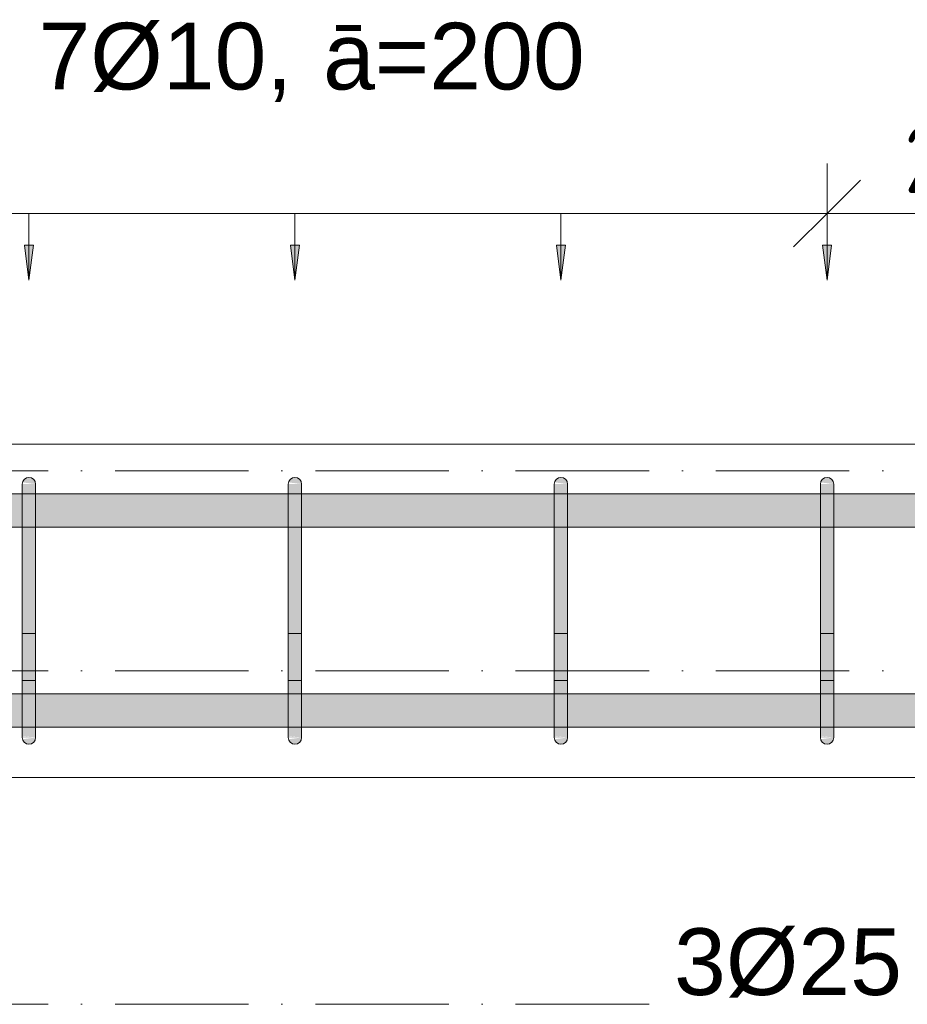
# Model space of a CAD drawing. Header units: millimetres. Extents: x -25607 to 9385, y 1894 to 10168.
# Tile 160 of 181: x 5973 to 6638, y 5600 to 6338. Entities that reach past the tile are written whole.
import ezdxf

# ---------------------------------------------------------------- set-up
doc = ezdxf.new("R2010")
doc.units = ezdxf.units.MM
doc.linetypes.add('Čerchovaná', pattern=[150, 100, -25, 0, -25])
for name, color, linetype, lineweight in [('A-ANNO-DIMS', 211, 'Continuous', 5), ('A-ANNO-DIMS-25', 211, 'Continuous', 5), ('A-FLOR-LEVL', 51, 'Continuous', 5), ('S-BEAM', 12, 'Continuous', 9), ('S-RBAR', 171, 'Continuous', 5), ('S-RBAR-IDEN', 171, 'Continuous', 5)]:
    doc.layers.add(name, color=color, linetype=linetype, lineweight=lineweight)
doc.styles.add('Arial', font='arial.ttf', dxfattribs={"height": 50})
doc.styles.add('Arial_1', font='arial.ttf', dxfattribs={"height": 62.5})
doc.styles.add('ISOCPEUR_2', font='isocpeur.ttf', dxfattribs={"width": 0.8, "height": 50})
doc.dimstyles.new('Vnitřní', dxfattribs={"dimscale": 304.8, "dimtxt": 49.799059, "dimasz": 0.164042, "dimexe": 0.123031, "dimexo": 0.0625, "dimgap": 0, "dimtad": 1, "dimdec": 0, "dimzin": 0, "dimdsep": 46, "dimtxsty": 'ISOCPEUR_2', "dimblk1": 'OBLIQUE', "dimblk2": 'OBLIQUE', "dimsah": 1, "dimcen": 0.09, "dimdle": 0.123031, "dimazin": 0, "dimtfac": 1, "dimtdec": 4, "dimtix": 1, "dimtmove": 0, "dimatfit": 3, "dimfxl": 0.123031, "dimfxlon": 1, "dimtvp": 1, "dimtolj": 1, "dimtzin": 0, "dimarcsym": 2})
doc.dimstyles.new('Výztuž_kusy__řezy__3', dxfattribs={"dimscale": 304.8, "dimtxt": 0.18, "dimasz": 0, "dimexe": 0, "dimexo": 0.0625, "dimgap": 0.082021, "dimtad": 1, "dimdec": 0, "dimzin": 0, "dimdsep": 46, "dimtxsty": 'Arial_1', "dimblk1": 'NONE', "dimblk2": 'NONE', "dimsah": 1, "dimcen": 0.09, "dimazin": 0, "dimtfac": 1, "dimtdec": 4, "dimtix": 1, "dimtmove": 0, "dimatfit": 3, "dimfxl": 0.164042, "dimfxlon": 1, "dimtvp": 1, "dimtfill": 1, "dimtolj": 1, "dimtzin": 0, "dimarcsym": 2})

# ---------------------------------------------------------------- blocks, each defined once
blk = doc.blocks.new('DIMBLOCK524-V5')
at = {"layer": 'A-ANNO-DIMS-25'}
for points in [[(5780.06, 6142.89), (5783.52, 6169.18), (5776.6, 6169.18)], [(5979.44, 6142.89), (5982.9, 6169.18), (5975.98, 6169.18)]]:
    blk.add_hatch(color=256, dxfattribs=at).paths.add_polyline_path(points)
for p, q in [((5780.06, 6192.89), (5979.44, 6192.89)), ((5780.06, 6192.89), (5780.06, 6192.89)), ((5780.06, 6192.89), (5780.06, 6142.89)), ((5979.44, 6192.89), (5979.44, 6192.89)), ((5979.44, 6192.89), (5979.44, 6142.89)), ((5783.52, 6169.18), (5776.6, 6169.18)), ((5776.6, 6169.18), (5780.06, 6142.89)), ((5780.06, 6142.89), (5783.52, 6169.18)), ((5982.9, 6169.18), (5975.98, 6169.18)), ((5975.98, 6169.18), (5979.44, 6142.89)), ((5979.44, 6142.89), (5982.9, 6169.18))]:
    blk.add_line(p, q, dxfattribs=at)
blk = doc.blocks.new('_None')
blk = doc.blocks.new('DIMBLOCK525-V5')
at = {"layer": 'A-ANNO-DIMS-25'}
for points in [[(5979.44, 6142.89), (5982.9, 6169.18), (5975.98, 6169.18)], [(6178.82, 6142.89), (6182.28, 6169.18), (6175.36, 6169.18)]]:
    blk.add_hatch(color=256, dxfattribs=at).paths.add_polyline_path(points)
for p, q in [((5979.44, 6192.89), (6178.82, 6192.89)), ((5979.44, 6192.89), (5979.44, 6192.89)), ((5979.44, 6192.89), (5979.44, 6142.89)), ((6178.82, 6192.89), (6178.82, 6192.89)), ((6178.82, 6192.89), (6178.82, 6142.89)), ((5982.9, 6169.18), (5975.98, 6169.18)), ((5975.98, 6169.18), (5979.44, 6142.89)), ((5979.44, 6142.89), (5982.9, 6169.18)), ((6182.28, 6169.18), (6175.36, 6169.18)), ((6175.36, 6169.18), (6178.82, 6142.89)), ((6178.82, 6142.89), (6182.28, 6169.18))]:
    blk.add_line(p, q, dxfattribs=at)
blk = doc.blocks.new('DIMBLOCK526-V5')
at = {"layer": 'A-ANNO-DIMS-25'}
for points in [[(6178.82, 6142.89), (6182.28, 6169.18), (6175.36, 6169.18)], [(6378.2, 6142.89), (6381.66, 6169.18), (6374.74, 6169.18)]]:
    blk.add_hatch(color=256, dxfattribs=at).paths.add_polyline_path(points)
for p, q in [((6178.82, 6192.89), (6378.2, 6192.89)), ((6178.82, 6192.89), (6178.82, 6192.89)), ((6178.82, 6192.89), (6178.82, 6142.89)), ((6378.2, 6192.89), (6378.2, 6192.89)), ((6378.2, 6192.89), (6378.2, 6142.89)), ((6182.28, 6169.18), (6175.36, 6169.18)), ((6175.36, 6169.18), (6178.82, 6142.89)), ((6178.82, 6142.89), (6182.28, 6169.18)), ((6381.66, 6169.18), (6374.74, 6169.18)), ((6374.74, 6169.18), (6378.2, 6142.89)), ((6378.2, 6142.89), (6381.66, 6169.18))]:
    blk.add_line(p, q, dxfattribs=at)
blk = doc.blocks.new('DIMBLOCK527-V5')
at = {"layer": 'A-ANNO-DIMS-25'}
for points in [[(6378.2, 6142.89), (6381.66, 6169.18), (6374.74, 6169.18)], [(6577.58, 6142.89), (6581.04, 6169.18), (6574.12, 6169.18)]]:
    blk.add_hatch(color=256, dxfattribs=at).paths.add_polyline_path(points)
for p, q in [((6378.2, 6192.89), (6577.58, 6192.89)), ((6378.2, 6192.89), (6378.2, 6192.89)), ((6378.2, 6192.89), (6378.2, 6142.89)), ((6577.58, 6192.89), (6577.58, 6192.89)), ((6577.58, 6192.89), (6577.58, 6142.89)), ((6381.66, 6169.18), (6374.74, 6169.18)), ((6374.74, 6169.18), (6378.2, 6142.89)), ((6378.2, 6142.89), (6381.66, 6169.18)), ((6581.04, 6169.18), (6574.12, 6169.18)), ((6574.12, 6169.18), (6577.58, 6142.89)), ((6577.58, 6142.89), (6581.04, 6169.18))]:
    blk.add_line(p, q, dxfattribs=at)
blk = doc.blocks.new('DIMBLOCK528-V5')
at = {"layer": 'A-ANNO-DIMS-25'}
for points in [[(5381.3, 6142.89), (5384.76, 6169.18), (5377.84, 6169.18)], [(5580.68, 6142.89), (5584.14, 6169.18), (5577.22, 6169.18)], [(5780.06, 6142.89), (5783.52, 6169.18), (5776.6, 6169.18)], [(5979.44, 6142.89), (5982.9, 6169.18), (5975.98, 6169.18)], [(6178.82, 6142.89), (6182.28, 6169.18), (6175.36, 6169.18)], [(6378.2, 6142.89), (6381.66, 6169.18), (6374.74, 6169.18)], [(6577.58, 6142.89), (6581.04, 6169.18), (6574.12, 6169.18)]]:
    blk.add_hatch(color=256, dxfattribs=at).paths.add_polyline_path(points)
for p, q in [((5381.3, 6192.89), (6577.58, 6192.89)), ((5381.3, 6192.89), (5580.68, 6192.89)), ((5381.3, 6192.89), (5381.3, 6192.89)), ((5381.3, 6192.89), (5381.3, 6142.89)), ((5580.68, 6192.89), (5780.06, 6192.89)), ((5580.68, 6192.89), (5580.68, 6192.89)), ((5580.68, 6192.89), (5580.68, 6142.89)), ((5780.06, 6192.89), (5979.44, 6192.89)), ((5780.06, 6192.89), (5780.06, 6192.89)), ((5780.06, 6192.89), (5780.06, 6142.89)), ((5979.44, 6192.89), (6178.82, 6192.89)), ((5979.44, 6192.89), (5979.44, 6192.89)), ((5979.44, 6192.89), (5979.44, 6142.89)), ((6178.82, 6192.89), (6378.2, 6192.89)), ((6178.82, 6192.89), (6178.82, 6192.89)), ((6178.82, 6192.89), (6178.82, 6142.89)), ((6378.2, 6192.89), (6577.58, 6192.89)), ((6378.2, 6192.89), (6378.2, 6192.89)), ((6378.2, 6192.89), (6378.2, 6142.89)), ((6577.58, 6192.89), (6577.58, 6192.89)), ((6577.58, 6192.89), (6577.58, 6142.89)), ((5384.76, 6169.18), (5377.84, 6169.18)), ((5377.84, 6169.18), (5381.3, 6142.89)), ((5381.3, 6142.89), (5384.76, 6169.18)), ((5584.14, 6169.18), (5577.22, 6169.18)), ((5577.22, 6169.18), (5580.68, 6142.89)), ((5580.68, 6142.89), (5584.14, 6169.18)), ((5783.52, 6169.18), (5776.6, 6169.18)), ((5776.6, 6169.18), (5780.06, 6142.89)), ((5780.06, 6142.89), (5783.52, 6169.18)), ((5982.9, 6169.18), (5975.98, 6169.18)), ((5975.98, 6169.18), (5979.44, 6142.89)), ((5979.44, 6142.89), (5982.9, 6169.18)), ((6182.28, 6169.18), (6175.36, 6169.18)), ((6175.36, 6169.18), (6178.82, 6142.89)), ((6178.82, 6142.89), (6182.28, 6169.18)), ((6381.66, 6169.18), (6374.74, 6169.18)), ((6374.74, 6169.18), (6378.2, 6142.89)), ((6378.2, 6142.89), (6381.66, 6169.18)), ((6581.04, 6169.18), (6574.12, 6169.18)), ((6574.12, 6169.18), (6577.58, 6142.89)), ((6577.58, 6142.89), (6581.04, 6169.18))]:
    blk.add_line(p, q, dxfattribs=at)
blk = doc.blocks.new('DIMBLOCK701-V5')
at = {"layer": 'A-ANNO-DIMS-25'}
for p, q in [((6577.58, 6192.89), (6577.58, 6230.39)), ((6777.58, 6192.89), (6777.58, 6230.39)), ((6577.58, 6192.89), (6602.58, 6217.89)), ((6777.58, 6192.89), (6802.58, 6217.89)), ((6540.08, 6192.89), (6815.08, 6192.89)), ((6577.58, 6192.89), (6552.58, 6167.89)), ((6577.58, 6192.89), (6577.58, 6155.39)), ((6777.58, 6192.89), (6752.58, 6167.89)), ((6777.58, 6192.89), (6777.58, 6155.39))]:
    blk.add_line(p, q, dxfattribs=at)
at = {"layer": 'A-ANNO-DIMS-25', "color": 0, "insert": (6635.92, 6258.22), "char_height": 50, "width": 99.9812, "attachment_point": 1, "line_spacing_factor": 1.149209, "style": 'ISOCPEUR_2'}
blk.add_mtext('200', dxfattribs=at)
blk = doc.blocks.new('_Oblique')
at = {"color": 0, "linetype": 'ByBlock', "lineweight": -2}
blk.add_line((-0.5, -0.5), (0.5, 0.5), dxfattribs=at)

msp = doc.modelspace()

# ---------------------------------------------------------------- hatches: boundary and pattern name
at = {"layer": 'S-RBAR'}
for points in [[(5984.44, 5990), (5984.27, 5991.29), (5983.77, 5992.5), (5982.09, 5994.22), (5981.94, 5994.33), (5980.74, 5994.83), (5979.44, 5995), (5978.15, 5994.83), (5976.94, 5994.33), (5975.91, 5993.54), (5975.11, 5992.5), (5974.61, 5991.29), (5984.27, 5990.02)], [(6183.82, 5990), (6183.65, 5991.29), (6183.15, 5992.5), (6182.36, 5993.54), (6181.32, 5994.33), (6180.12, 5994.83), (6178.82, 5995), (6177.53, 5994.83), (6176.32, 5994.33), (6175.29, 5993.54), (6174.49, 5992.5), (6173.99, 5991.29), (6183.65, 5990.02)], [(6383.2, 5990), (6383.03, 5991.29), (6382.53, 5992.5), (6381.74, 5993.54), (6380.7, 5994.33), (6379.5, 5994.83), (6378.2, 5995), (6376.91, 5994.83), (6375.7, 5994.33), (6374.67, 5993.54), (6373.87, 5992.5), (6373.37, 5991.29), (6383.03, 5990.02)], [(6582.58, 5990), (6582.41, 5991.29), (6581.91, 5992.5), (6581.12, 5993.54), (6580.08, 5994.33), (6578.88, 5994.83), (6577.58, 5995), (6576.29, 5994.83), (6575.08, 5994.33), (6574.05, 5993.54), (6573.25, 5992.5), (6572.75, 5991.29), (6582.41, 5990.02)], [(5984.44, 5965), (5984.44, 5990), (5974.44, 5990), (5974.44, 5965), (5982.09, 5965)], [(6173.82, 5965), (6183.82, 5965), (6183.82, 5990), (6173.82, 5990), (6173.82, 5969.55)], [(6373.2, 5965), (6383.2, 5965), (6383.2, 5990), (6373.2, 5990), (6373.2, 5969.55)], [(6572.58, 5965), (6582.58, 5965), (6582.58, 5990), (6572.58, 5990), (6572.58, 5969.55)], [(5984.44, 5825), (5984.44, 5965), (5974.44, 5965), (5974.44, 5825), (5982.09, 5825)], [(6183.82, 5825), (6183.82, 5965), (6173.82, 5965), (6173.82, 5825)], [(6383.2, 5825), (6383.2, 5965), (6373.2, 5965), (6373.2, 5825)], [(6582.58, 5825), (6582.58, 5965), (6572.58, 5965), (6572.58, 5825)], [(5979.44, 5795), (5980.74, 5795.17), (5982.09, 5795.78), (5982.98, 5796.46), (5983.77, 5797.5), (5984.27, 5798.71), (5984.27, 5799.98), (5974.61, 5798.71), (5975.11, 5797.5), (5975.91, 5796.46), (5976.94, 5795.67), (5978.15, 5795.17)], [(6178.82, 5795), (6180.12, 5795.17), (6181.32, 5795.67), (6182.36, 5796.46), (6183.15, 5797.5), (6183.65, 5798.71), (6183.65, 5799.98), (6173.99, 5798.71), (6174.49, 5797.5), (6175.29, 5796.46), (6176.32, 5795.67), (6177.53, 5795.17)], [(6378.2, 5795), (6379.5, 5795.17), (6380.7, 5795.67), (6381.74, 5796.46), (6382.53, 5797.5), (6383.03, 5798.71), (6383.03, 5799.98), (6373.37, 5798.71), (6373.87, 5797.5), (6374.67, 5796.46), (6375.7, 5795.67), (6377.19, 5795.13)], [(6577.58, 5795), (6578.88, 5795.17), (6580.08, 5795.67), (6581.12, 5796.46), (6581.91, 5797.5), (6582.41, 5798.71), (6582.41, 5799.98), (6572.75, 5798.71), (6573.25, 5797.5), (6574.05, 5796.46), (6575.08, 5795.67), (6576.29, 5795.17)]]:
    msp.add_hatch(color=256, dxfattribs=at).paths.add_polyline_path(points)
h = msp.add_hatch(color=256, dxfattribs=at)
h.paths.add_polyline_path([(4034.44, 5957.8), (4044.49, 5957.8), (4044.49, 5982.8), (4034.44, 5982.8), (4034.44, 5971)])
h.paths.add_polyline_path([(5630.88, 5957.8), (5775.06, 5957.8), (5775.06, 5982.8), (5585.68, 5982.8), (5585.68, 5957.8)])
h.paths.add_polyline_path([(7121.04, 5957.8), (7195.66, 5957.8), (7195.66, 5982.8), (7121.04, 5982.8), (7121.04, 5965)])
h.paths.add_polyline_path([(5785.06, 5957.8), (5974.44, 5957.8), (5974.44, 5982.8), (5785.06, 5982.8), (5785.06, 5965)])
h.paths.add_polyline_path([(7036.43, 5957.8), (7111.04, 5957.8), (7111.04, 5982.8), (7036.43, 5982.8), (7036.43, 5965)])
h.paths.add_polyline_path([(8024.38, 5957.8), (8024.38, 5982.8), (8014.39, 5982.8), (8014.39, 5957.8)])
h.paths.add_polyline_path([(7996.39, 5957.8), (7996.39, 5982.8), (7652.49, 5982.8), (7652.49, 5957.8), (7913.7, 5957.8)])
h.paths.add_polyline_path([(7205.66, 5957.8), (7280.27, 5957.8), (7280.27, 5982.8), (7205.66, 5982.8), (7205.66, 5965)])
h.paths.add_polyline_path([(4120.41, 5957.8), (4158.32, 5957.8), (4158.32, 5982.8), (4120.41, 5982.8), (4120.41, 5965)])
h.paths.add_polyline_path([(5575.68, 5957.8), (5575.68, 5982.8), (5386.3, 5982.8), (5386.3, 5957.8), (5455.28, 5957.8)])
h.paths.add_polyline_path([(4740.74, 5957.8), (4819.86, 5957.8), (4819.86, 5982.8), (4740.74, 5982.8), (4740.74, 5965)])
h.paths.add_polyline_path([(4082.49, 5957.8), (4110.41, 5957.8), (4110.41, 5982.8), (4082.49, 5982.8), (4082.49, 5965)])
h.paths.add_polyline_path([(4651.63, 5957.8), (4730.74, 5957.8), (4730.74, 5982.8), (4651.63, 5982.8), (4651.63, 5965)])
h.paths.add_polyline_path([(4577.28, 5957.8), (4641.63, 5957.8), (4641.63, 5982.8), (4551.63, 5982.8), (4551.63, 5957.8)])
h.paths.add_polyline_path([(4216.23, 5957.8), (4254.15, 5957.8), (4254.15, 5982.8), (4216.23, 5982.8), (4216.23, 5965)])
h.paths.add_polyline_path([(4918.97, 5957.8), (4998.08, 5957.8), (4998.08, 5982.8), (4918.97, 5982.8), (4918.97, 5965)])
h.paths.add_polyline_path([(7634.49, 5957.8), (7634.49, 5982.8), (7589.29, 5982.8), (7589.29, 5957.8), (7606.4, 5957.8)])
h.paths.add_polyline_path([(4445.8, 5957.8), (4445.57, 5982.8), (4407.89, 5982.8), (4407.89, 5957.8)])
h.paths.add_polyline_path([(7579.29, 5957.8), (7579.29, 5982.8), (7544.18, 5982.8), (7544.18, 5957.8), (7562.5, 5957.8)])
h.paths.add_polyline_path([(5376.3, 5957.8), (5376.3, 5982.8), (5186.3, 5982.8), (5186.3, 5957.8), (5279.68, 5957.8)])
h.paths.add_polyline_path([(6941.81, 5957.8), (6941.81, 5982.8), (6867.2, 5982.8), (6867.2, 5957.8)])
h.paths.add_polyline_path([(4168.32, 5957.8), (4206.23, 5957.8), (4206.23, 5982.8), (4168.32, 5982.8), (4168.32, 5965)])
h.paths.add_polyline_path([(5984.44, 5957.8), (6173.82, 5957.8), (6173.82, 5982.8), (5984.44, 5982.8), (5984.44, 5965)])
h.paths.add_polyline_path([(4493.72, 5957.8), (4493.72, 5982.8), (4455.8, 5982.8), (4455.8, 5957.8)])
h.paths.add_polyline_path([(7026.43, 5957.8), (7026.43, 5982.8), (6951.81, 5982.8), (6951.81, 5957.8)])
h.paths.add_polyline_path([(6183.82, 5957.8), (6373.2, 5957.8), (6373.2, 5982.8), (6183.82, 5982.8), (6183.82, 5965)])
h.paths.add_polyline_path([(7363.75, 5957.8), (7398.86, 5957.8), (7398.86, 5982.8), (7363.75, 5982.8), (7363.75, 5965)])
h.paths.add_polyline_path([(7290.27, 5957.8), (7353.75, 5957.8), (7353.75, 5982.8), (7290.27, 5982.8), (7290.27, 5965)])
h.paths.add_polyline_path([(5176.3, 5957.8), (5176.3, 5982.8), (5097.19, 5982.8), (5097.19, 5957.8), (5104.08, 5957.8)])
h.paths.add_polyline_path([(6383.2, 5957.8), (6572.58, 5957.8), (6572.58, 5982.8), (6383.2, 5982.8), (6383.2, 5965)])
h.paths.add_polyline_path([(4264.15, 5957.8), (4286.39, 5957.8), (4286.39, 5982.8), (4264.15, 5982.8), (4264.15, 5965)])
h.paths.add_polyline_path([(4829.86, 5957.8), (4908.97, 5957.8), (4908.97, 5982.8), (4829.86, 5982.8), (4829.86, 5965)])
h.paths.add_polyline_path([(4541.63, 5957.8), (4541.63, 5982.8), (4503.72, 5982.8), (4503.72, 5957.8)])
h.paths.add_polyline_path([(4324.39, 5957.8), (4349.98, 5957.8), (4349.98, 5982.8), (4324.39, 5982.8), (4324.39, 5965)])
h.paths.add_polyline_path([(6582.58, 5957.8), (6772.58, 5957.8), (6772.29, 5982.8), (6582.58, 5982.8), (6582.58, 5965)])
h.paths.add_polyline_path([(4359.98, 5957.8), (4397.89, 5957.8), (4397.89, 5982.8), (4359.98, 5982.8), (4359.98, 5965)])
h.paths.add_polyline_path([(7443.97, 5957.8), (7443.97, 5982.8), (7408.86, 5982.8), (7408.86, 5957.8)])
h.paths.add_polyline_path([(6857.2, 5957.8), (6857.2, 5982.8), (6782.58, 5982.8), (6782.58, 5957.8)])
h.paths.add_polyline_path([(7489.07, 5957.8), (7489.07, 5982.8), (7453.97, 5982.8), (7453.97, 5957.8)])
h.paths.add_polyline_path([(5008.08, 5957.8), (5087.19, 5957.8), (5087.19, 5982.8), (5008.08, 5982.8), (5008.08, 5965)])
h.paths.add_polyline_path([(7499.07, 5957.8), (7534.18, 5957.8), (7534.18, 5982.8), (7499.07, 5982.8), (7499.07, 5965)])
h = msp.add_hatch(color=256, dxfattribs=at)
h.paths.add_polyline_path([(4312.06, 5807.8), (4316.94, 5807.8), (4316.94, 5832.8), (4312.06, 5832.8), (4312.06, 5807.92)])
h.paths.add_polyline_path([(4235, 5807.8), (4254.15, 5807.92), (4254.15, 5832.8), (4235, 5832.8), (4235, 5807.92)])
h.paths.add_polyline_path([(7996.39, 5807.8), (7996.39, 5832.8), (7652.49, 5832.8), (7652.49, 5807.8), (7913.7, 5807.8)])
h.paths.add_polyline_path([(4740.74, 5807.8), (4819.86, 5807.92), (4819.86, 5832.8), (4740.74, 5832.8), (4740.74, 5807.92)])
h.paths.add_polyline_path([(1019.44, 5807.8), (1209.04, 5807.8), (1209.04, 5832.8), (1019.44, 5832.8), (1019.44, 5815)])
h.paths.add_polyline_path([(8024.44, 5807.8), (8024.44, 5832.8), (8014.39, 5832.8), (8014.39, 5807.8)])
h.paths.add_polyline_path([(4665.08, 5807.8), (4730.74, 5807.92), (4730.74, 5832.8), (4651.63, 5832.8), (4651.63, 5807.8)])
h.paths.add_polyline_path([(7579.29, 5807.8), (7579.29, 5832.8), (7544.18, 5832.8), (7544.18, 5807.8), (7562.5, 5807.8)])
h.paths.add_polyline_path([(4087.1, 5807.8), (4087.1, 5832.8), (4082.49, 5832.8), (4082.49, 5807.8)])
h.paths.add_polyline_path([(4829.86, 5807.8), (4908.97, 5807.92), (4908.97, 5832.8), (4829.86, 5832.8), (4829.86, 5807.92)])
h.paths.add_polyline_path([(4041.14, 5807.8), (4041.14, 5832.8), (4005.17, 5832.8), (4005.17, 5807.8), (4006.57, 5807.8)])
h.paths.add_polyline_path([(4280.97, 5807.8), (4286.39, 5807.8), (4286.39, 5832.8), (4280.97, 5832.8), (4280.97, 5815)])
h.paths.add_polyline_path([(1219.04, 5807.8), (1408.65, 5807.8), (1408.65, 5832.8), (1219.04, 5832.8), (1219.04, 5815)])
h.paths.add_polyline_path([(4641.63, 5807.8), (4641.63, 5832.8), (4551.63, 5832.8), (4551.63, 5807.8), (4577.28, 5807.8)])
h.paths.add_polyline_path([(7634.49, 5807.8), (7634.49, 5832.8), (7589.29, 5832.8), (7589.29, 5807.8)])
h.paths.add_polyline_path([(4918.97, 5807.8), (4998.08, 5807.92), (4998.08, 5832.8), (4918.97, 5832.8), (4918.97, 5807.92)])
h.paths.add_polyline_path([(3995.17, 5807.8), (3995.17, 5832.8), (3959.2, 5832.8), (3959.2, 5807.8), (3962.67, 5807.8)])
h.paths.add_polyline_path([(5008.08, 5807.8), (5087.19, 5807.92), (5087.19, 5832.8), (5008.08, 5832.8), (5008.08, 5807.92)])
h.paths.add_polyline_path([(3949.2, 5807.8), (3949.2, 5832.8), (3913.24, 5832.8), (3913.24, 5807.8), (3918.77, 5807.8)])
h.paths.add_polyline_path([(4269.97, 5807.8), (4270.97, 5807.8), (4270.97, 5832.8), (4264.15, 5832.8), (4264.15, 5807.8)])
h.paths.add_polyline_path([(4225, 5807.8), (4225, 5832.8), (4216.23, 5832.8), (4216.23, 5807.8)])
h.paths.add_polyline_path([(7534.18, 5807.8), (7534.18, 5832.8), (7499.07, 5832.8), (7499.07, 5807.8), (7518.6, 5807.8)])
h.paths.add_polyline_path([(5097.19, 5807.8), (5176.3, 5807.92), (5176.3, 5832.8), (5097.19, 5832.8), (5097.19, 5807.92)])
h.paths.add_polyline_path([(3903.24, 5807.8), (3903.24, 5832.8), (3867.27, 5832.8), (3867.27, 5807.8), (3874.87, 5807.8)])
h.paths.add_polyline_path([(4179.04, 5807.8), (4179.04, 5832.8), (4168.32, 5832.8), (4168.32, 5807.8)])
h.paths.add_polyline_path([(4541.63, 5807.8), (4541.63, 5832.8), (4503.72, 5832.8), (4503.72, 5807.8), (4533.37, 5807.8)])
h.paths.add_polyline_path([(5186.3, 5807.8), (5376.3, 5807.92), (5376.3, 5832.8), (5186.3, 5832.8), (5186.3, 5807.92)])
h.paths.add_polyline_path([(3857.27, 5807.8), (3857.27, 5832.8), (3821.3, 5832.8), (3821.3, 5807.8), (3830.97, 5807.8)])
h.paths.add_polyline_path([(4143.07, 5807.8), (4158.32, 5807.92), (4158.32, 5832.8), (4143.07, 5832.8), (4143.07, 5807.92)])
h.paths.add_polyline_path([(1418.65, 5807.8), (1608.25, 5807.8), (1608.25, 5832.8), (1418.65, 5832.8), (1418.65, 5815)])
h.paths.add_polyline_path([(7489.07, 5807.8), (7489.07, 5832.8), (7453.97, 5832.8), (7453.97, 5807.8), (7474.7, 5807.8)])
h.paths.add_polyline_path([(4051.14, 5807.8), (4062.49, 5807.92), (4062.49, 5832.8), (4051.14, 5832.8), (4051.14, 5807.92)])
h.paths.add_polyline_path([(5386.3, 5807.8), (5575.68, 5807.92), (5575.68, 5832.8), (5386.3, 5832.8), (5386.3, 5807.92)])
h.paths.add_polyline_path([(3811.3, 5807.8), (3811.3, 5832.8), (3721.3, 5832.8), (3721.3, 5807.8), (3787.07, 5807.8)])
h.paths.add_polyline_path([(1618.25, 5807.8), (1807.85, 5807.8), (1807.85, 5832.8), (1618.25, 5832.8), (1618.25, 5815)])
h.paths.add_polyline_path([(5585.68, 5807.8), (5775.06, 5807.92), (5775.06, 5832.8), (5585.68, 5832.8), (5585.68, 5807.92)])
h.paths.add_polyline_path([(3711.3, 5807.8), (3711.3, 5832.8), (3622.79, 5832.8), (3622.79, 5807.8), (3699.27, 5807.8)])
h.paths.add_polyline_path([(7443.97, 5807.8), (7443.97, 5832.8), (7408.86, 5832.8), (7408.86, 5807.8), (7430.8, 5807.8)])
h.paths.add_polyline_path([(3612.79, 5807.8), (3612.79, 5832.8), (3524.27, 5832.8), (3524.27, 5807.8), (3611.47, 5807.8)])
h.paths.add_polyline_path([(4493.72, 5807.8), (4493.72, 5832.8), (4455.8, 5832.8), (4455.8, 5807.8), (4489.47, 5807.8)])
h.paths.add_polyline_path([(5785.06, 5807.8), (5974.44, 5807.92), (5974.44, 5832.8), (5785.06, 5832.8), (5785.06, 5807.92)])
h.paths.add_polyline_path([(1817.85, 5807.8), (2007.45, 5807.8), (2007.45, 5832.8), (1817.85, 5832.8), (1817.85, 5815)])
h.paths.add_polyline_path([(3514.27, 5807.8), (3514.27, 5832.8), (3425.75, 5832.8), (3425.75, 5807.8), (3479.77, 5807.8)])
h.paths.add_polyline_path([(3415.75, 5807.8), (3415.75, 5832.8), (3327.23, 5832.8), (3327.23, 5807.8), (3391.96, 5807.8)])
h.paths.add_polyline_path([(7398.86, 5807.8), (7398.86, 5832.8), (7363.75, 5832.8), (7363.75, 5807.8), (7386.9, 5807.8)])
h.paths.add_polyline_path([(5984.44, 5807.8), (6173.82, 5807.92), (6173.82, 5832.8), (5984.44, 5832.8), (5984.44, 5807.92)])
h.paths.add_polyline_path([(6183.82, 5807.8), (6373.2, 5807.92), (6373.2, 5832.8), (6183.82, 5832.8), (6183.82, 5807.92)])
h.paths.add_polyline_path([(3317.23, 5807.8), (3317.23, 5832.8), (3228.71, 5832.8), (3228.71, 5807.8), (3304.16, 5807.8)])
h.paths.add_polyline_path([(3218.71, 5807.8), (3218.71, 5832.8), (3130.2, 5832.8), (3130.2, 5807.8), (3172.46, 5807.8)])
h.paths.add_polyline_path([(6383.2, 5807.8), (6572.58, 5807.92), (6572.58, 5832.8), (6383.2, 5832.8), (6383.2, 5807.92)])
h.paths.add_polyline_path([(2017.45, 5807.8), (2207.05, 5807.8), (2207.05, 5832.8), (2017.45, 5832.8), (2017.45, 5815)])
h.paths.add_polyline_path([(4445.8, 5807.8), (4445.57, 5832.8), (4407.89, 5832.8), (4407.89, 5807.8), (4445.57, 5807.8)])
h.paths.add_polyline_path([(7353.75, 5807.8), (7353.75, 5832.8), (7290.27, 5832.8), (7290.27, 5807.8), (7299.1, 5807.8)])
h.paths.add_polyline_path([(3120.2, 5807.8), (3120.2, 5832.8), (3031.68, 5832.8), (3031.68, 5807.8), (3084.66, 5807.8)])
h.paths.add_polyline_path([(6582.58, 5807.8), (6772.58, 5807.92), (6772.29, 5832.8), (6582.58, 5832.8), (6582.58, 5807.92)])
h.paths.add_polyline_path([(3021.68, 5807.8), (3021.68, 5832.8), (2933.16, 5832.8), (2933.16, 5807.8), (2996.86, 5807.8)])
h.paths.add_polyline_path([(4326.94, 5807.8), (4349.98, 5807.92), (4349.98, 5832.8), (4326.94, 5832.8), (4326.94, 5807.92)])
h.paths.add_polyline_path([(2923.16, 5807.8), (2923.16, 5832.8), (2834.64, 5832.8), (2834.64, 5807.8), (2909.06, 5807.8)])
h.paths.add_polyline_path([(2217.05, 5807.8), (2332.05, 5807.8), (2332.05, 5832.8), (2217.05, 5832.8), (2217.05, 5815)])
h.paths.add_polyline_path([(4120.41, 5807.8), (4133.07, 5807.92), (4133.07, 5832.8), (4120.41, 5832.8), (4120.41, 5807.92)])
h.paths.add_polyline_path([(7280.27, 5807.8), (7280.27, 5832.8), (7205.66, 5832.8), (7205.66, 5807.8), (7211.3, 5807.8)])
h.paths.add_polyline_path([(6782.58, 5807.8), (6857.2, 5807.92), (6857.2, 5832.8), (6782.58, 5832.8), (6782.58, 5807.92)])
h.paths.add_polyline_path([(4110.41, 5807.8), (4110.41, 5832.8), (4097.1, 5832.8), (4097.1, 5807.8)])
h.paths.add_polyline_path([(2824.64, 5807.8), (2824.64, 5832.8), (2736.12, 5832.8), (2736.12, 5807.8), (2821.26, 5807.8)])
h.paths.add_polyline_path([(6867.2, 5807.8), (6941.81, 5807.92), (6941.81, 5832.8), (6867.2, 5832.8), (6867.2, 5807.92)])
h.paths.add_polyline_path([(2342.05, 5807.8), (2430.57, 5807.8), (2430.57, 5832.8), (2342.05, 5832.8), (2342.05, 5815)])
h.paths.add_polyline_path([(2726.12, 5807.8), (2726.12, 5832.8), (2637.61, 5832.8), (2637.61, 5807.8), (2645.66, 5807.8)])
h.paths.add_polyline_path([(7195.66, 5807.8), (7195.66, 5832.8), (7121.04, 5832.8), (7121.04, 5807.8), (7123.5, 5807.8)])
h.paths.add_polyline_path([(2627.61, 5807.8), (2627.61, 5832.8), (2539.09, 5832.8), (2539.09, 5807.8), (2557.86, 5807.8)])
h.paths.add_polyline_path([(6951.81, 5807.8), (7026.43, 5807.92), (7026.43, 5832.8), (6951.81, 5832.8), (6951.81, 5807.92)])
h.paths.add_polyline_path([(4206.23, 5807.8), (4206.23, 5832.8), (4189.04, 5832.8), (4189.04, 5807.8)])
h.paths.add_polyline_path([(4397.89, 5807.8), (4397.89, 5832.8), (4359.98, 5832.8), (4359.98, 5807.8)])
h.paths.add_polyline_path([(2529.09, 5807.8), (2529.09, 5832.8), (2440.57, 5832.8), (2440.57, 5807.8), (2470.06, 5807.8)])
h.paths.add_polyline_path([(7036.43, 5807.8), (7111.04, 5807.92), (7111.04, 5832.8), (7036.43, 5832.8), (7036.43, 5807.92)])
h = msp.add_hatch(color=256, dxfattribs=at)
h.paths.add_polyline_path([(5984.44, 5803.08), (5984.44, 5803.74), (5983.08, 5803.89), (5982.24, 5803.51)])
h.paths.add_polyline_path([(5978.95, 5805.53), (5977.27, 5807.49), (5974.44, 5807.92), (5974.44, 5806.75)])
h.paths.add_polyline_path([(5984.44, 5811.72), (5984.44, 5813.44), (5974.44, 5815.43), (5979.17, 5811.91), (5982.09, 5811.81)])
h.paths.add_polyline_path([(5982.09, 5823.87), (5982.41, 5824.03), (5984.44, 5824.24), (5984.44, 5825), (5974.44, 5825), (5974.44, 5824.03), (5982.09, 5824.03)])
h = msp.add_hatch(color=256, dxfattribs=at)
h.paths.add_polyline_path([(5974.44, 5815.43), (5984.44, 5813.44), (5984.44, 5824.24), (5982.09, 5824.03), (5974.44, 5824.03), (5974.44, 5822.55)])
h.paths.add_polyline_path([(5984.44, 5800), (5984.44, 5803.08), (5982.24, 5803.51), (5983.08, 5803.89), (5984.44, 5803.74), (5984.44, 5811.72), (5979.91, 5811.99), (5974.44, 5815.43), (5974.44, 5808.15), (5977.41, 5807.32), (5978.95, 5805.53), (5974.44, 5806.75), (5974.61, 5800.99), (5976.53, 5800.85), (5982.09, 5800.25)])
h.paths.add_polyline_path([(5982.09, 5800), (5982.09, 5800.2), (5974.44, 5800.85), (5974.61, 5800), (5980.74, 5800)])
h = msp.add_hatch(color=256, dxfattribs=at)
h.paths.add_polyline_path([(6183.82, 5803.08), (6183.82, 5803.74), (6182.46, 5803.89), (6181.62, 5803.51)])
h.paths.add_polyline_path([(6178.33, 5805.53), (6176.65, 5807.49), (6173.82, 5807.92), (6173.82, 5806.75)])
h.paths.add_polyline_path([(6183.82, 5811.72), (6183.82, 5813.44), (6173.82, 5815.43), (6178.55, 5811.91)])
h.paths.add_polyline_path([(6181.79, 5824.03), (6183.82, 5824.24), (6183.82, 5825), (6173.82, 5825), (6173.82, 5824.03)])
h = msp.add_hatch(color=256, dxfattribs=at)
h.paths.add_polyline_path([(6173.82, 5815.43), (6183.82, 5813.44), (6183.82, 5824.24), (6181.79, 5824.03), (6173.82, 5824.03), (6173.82, 5822.55)])
h.paths.add_polyline_path([(6183.82, 5800), (6183.82, 5803.08), (6181.62, 5803.51), (6182.46, 5803.89), (6183.82, 5803.74), (6183.82, 5811.72), (6179.29, 5811.99), (6173.82, 5815.43), (6173.82, 5808.15), (6176.79, 5807.32), (6178.33, 5805.53), (6173.82, 5806.75), (6173.99, 5800.99), (6175.91, 5800.85), (6180.12, 5800.4)])
h.paths.add_polyline_path([(6183.82, 5800), (6173.82, 5800.85), (6173.99, 5800), (6178.82, 5800)])
h = msp.add_hatch(color=256, dxfattribs=at)
h.paths.add_polyline_path([(6383.2, 5803.08), (6383.2, 5803.74), (6381.84, 5803.89), (6381, 5803.51)])
h.paths.add_polyline_path([(6377.71, 5805.53), (6376.03, 5807.49), (6373.2, 5807.92), (6373.2, 5806.75)])
h.paths.add_polyline_path([(6383.2, 5811.72), (6383.2, 5813.44), (6373.2, 5815.43), (6377.93, 5811.91)])
h.paths.add_polyline_path([(6381.17, 5824.03), (6383.2, 5824.24), (6383.2, 5825), (6373.2, 5825), (6373.2, 5824.03)])
h = msp.add_hatch(color=256, dxfattribs=at)
h.paths.add_polyline_path([(6373.2, 5815.43), (6383.2, 5813.44), (6383.2, 5824.24), (6381.17, 5824.03), (6373.2, 5824.03), (6373.2, 5822.55)])
h.paths.add_polyline_path([(6383.2, 5800), (6383.2, 5803.08), (6381, 5803.51), (6381.84, 5803.89), (6383.2, 5803.74), (6383.2, 5811.72), (6378.67, 5811.99), (6373.2, 5815.43), (6373.2, 5808.15), (6376.17, 5807.32), (6377.71, 5805.53), (6373.2, 5806.75), (6373.37, 5800.99), (6377.19, 5800.65), (6379.5, 5800.4)])
h.paths.add_polyline_path([(6383.2, 5800), (6373.2, 5800.85), (6373.37, 5800), (6377.19, 5800)])
h = msp.add_hatch(color=256, dxfattribs=at)
h.paths.add_polyline_path([(6582.58, 5803.08), (6582.58, 5803.74), (6581.22, 5803.89), (6580.38, 5803.51)])
h.paths.add_polyline_path([(6577.09, 5805.53), (6575.41, 5807.49), (6572.58, 5807.92), (6572.58, 5806.75)])
h.paths.add_polyline_path([(6582.58, 5811.72), (6582.58, 5813.44), (6572.58, 5815.43), (6577.31, 5811.91)])
h.paths.add_polyline_path([(6580.55, 5824.03), (6582.58, 5824.24), (6582.58, 5825), (6572.58, 5825), (6572.58, 5824.03)])
h = msp.add_hatch(color=256, dxfattribs=at)
h.paths.add_polyline_path([(6572.58, 5815.43), (6582.58, 5813.44), (6582.58, 5824.24), (6580.55, 5824.03), (6572.58, 5824.03), (6572.58, 5822.55)])
h.paths.add_polyline_path([(6582.58, 5800), (6582.58, 5803.08), (6580.38, 5803.51), (6581.22, 5803.89), (6582.58, 5803.74), (6582.58, 5811.72), (6578.05, 5811.99), (6572.58, 5815.43), (6572.58, 5808.15), (6575.55, 5807.32), (6577.09, 5805.53), (6572.58, 5806.75), (6572.75, 5800.99), (6574.67, 5800.85), (6578.88, 5800.4)])
h.paths.add_polyline_path([(6582.58, 5800), (6572.58, 5800.85), (6572.75, 5800), (6577.58, 5800)])

# ---------------------------------------------------------------- linework, layer by layer
at = {"layer": 'A-FLOR-LEVL', "linetype": 'Čerchovaná'}
for p, q in [((-3262.19, 6000), (9255.9, 6000)), ((-3262.19, 5850), (9255.9, 5850)), ((-3262.19, 5600), (9255.9, 5600))]:
    msp.add_line(p, q, dxfattribs=at)
at = {"layer": 'S-BEAM'}
for p, q in [((7599.44, 6020), (4359.44, 6020)), ((7599.44, 6020), (4359.44, 6020)), ((4359.44, 5770), (7599.44, 5770)), ((8049.44, 5770), (4359.44, 5770))]:
    msp.add_line(p, q, dxfattribs=at)
at = {"layer": 'S-RBAR'}
for p, q in [((5974.44, 5965), (5974.44, 5990)), ((5974.44, 5965), (5974.44, 5990)), ((5984.44, 5965), (5984.44, 5990)), ((5984.44, 5965), (5984.44, 5990)), ((6173.82, 5965), (6173.82, 5990)), ((6173.82, 5965), (6173.82, 5990)), ((6183.82, 5965), (6183.82, 5990)), ((6183.82, 5965), (6183.82, 5990)), ((6373.2, 5965), (6373.2, 5990)), ((6373.2, 5965), (6373.2, 5990)), ((6383.2, 5965), (6383.2, 5990)), ((6383.2, 5965), (6383.2, 5990)), ((6572.58, 5965), (6572.58, 5990)), ((6572.58, 5965), (6572.58, 5990)), ((6582.58, 5965), (6582.58, 5990)), ((6582.58, 5965), (6582.58, 5990)), ((4034.44, 5982.8), (8024.38, 5982.8)), ((4034.44, 5982.8), (8024.38, 5982.8)), ((4034.44, 5982.8), (8024.38, 5982.8)), ((5974.44, 5825), (5974.44, 5965)), ((5974.44, 5965), (5974.44, 5825)), ((5984.44, 5825), (5984.44, 5965)), ((5984.44, 5965), (5984.44, 5825)), ((6173.82, 5825), (6173.82, 5965)), ((6173.82, 5965), (6173.82, 5825)), ((6183.82, 5825), (6183.82, 5965)), ((6183.82, 5965), (6183.82, 5825)), ((6373.2, 5825), (6373.2, 5965)), ((6373.2, 5965), (6373.2, 5825)), ((6383.2, 5825), (6383.2, 5965)), ((6383.2, 5965), (6383.2, 5825)), ((6572.58, 5825), (6572.58, 5965)), ((6572.58, 5965), (6572.58, 5825)), ((6582.58, 5825), (6582.58, 5965)), ((6582.58, 5965), (6582.58, 5825)), ((4034.44, 5957.8), (8024.38, 5957.8)), ((4034.44, 5957.8), (8024.38, 5957.8)), ((4034.44, 5957.8), (8024.38, 5957.8)), ((5974.44, 5878.03), (5974.44, 5842.68)), ((5974.44, 5878.03), (5984.44, 5878.03)), ((5984.44, 5878.03), (5984.44, 5842.68)), ((6173.82, 5878.03), (6173.82, 5842.68)), ((6173.82, 5878.03), (6183.82, 5878.03)), ((6183.82, 5878.03), (6183.82, 5842.68)), ((6373.2, 5878.03), (6373.2, 5842.68)), ((6373.2, 5878.03), (6383.2, 5878.03)), ((6383.2, 5878.03), (6383.2, 5842.68)), ((6572.58, 5878.03), (6572.58, 5842.68)), ((6572.58, 5878.03), (6582.58, 5878.03)), ((6582.58, 5878.03), (6582.58, 5842.68)), ((5974.44, 5800), (5974.44, 5842.68)), ((5984.44, 5842.68), (5974.44, 5842.68)), ((5974.44, 5807.32), (5974.44, 5842.68)), ((5984.44, 5800), (5984.44, 5842.68)), ((5984.44, 5807.32), (5984.44, 5842.68)), ((6173.82, 5800), (6173.82, 5842.68)), ((6183.82, 5842.68), (6173.82, 5842.68)), ((6173.82, 5807.32), (6173.82, 5842.68)), ((6183.82, 5800), (6183.82, 5842.68)), ((6183.82, 5807.32), (6183.82, 5842.68)), ((6373.2, 5800), (6373.2, 5842.68)), ((6383.2, 5842.68), (6373.2, 5842.68)), ((6373.2, 5807.32), (6373.2, 5842.68)), ((6383.2, 5800), (6383.2, 5842.68)), ((6383.2, 5807.32), (6383.2, 5842.68)), ((6572.58, 5800), (6572.58, 5842.68)), ((6582.58, 5842.68), (6572.58, 5842.68)), ((6572.58, 5807.32), (6572.58, 5842.68)), ((6582.58, 5800), (6582.58, 5842.68)), ((6582.58, 5807.32), (6582.58, 5842.68)), ((1019.4, 5832.8), (8024.44, 5832.8)), ((1019.4, 5832.8), (8024.44, 5832.8)), ((1019.4, 5832.8), (8024.44, 5832.8)), ((5974.44, 5800), (5974.44, 5825)), ((5974.44, 5807.32), (5974.44, 5825)), ((5984.44, 5800), (5984.44, 5825)), ((5984.44, 5800), (5984.44, 5825)), ((6173.82, 5800), (6173.82, 5825)), ((6173.82, 5807.32), (6173.82, 5825)), ((6183.82, 5800), (6183.82, 5825)), ((6183.82, 5800), (6183.82, 5825)), ((6373.2, 5800), (6373.2, 5825)), ((6373.2, 5807.32), (6373.2, 5825)), ((6383.2, 5800), (6383.2, 5825)), ((6383.2, 5800), (6383.2, 5825)), ((6572.58, 5800), (6572.58, 5825)), ((6572.58, 5807.32), (6572.58, 5825)), ((6582.58, 5800), (6582.58, 5825)), ((6582.58, 5800), (6582.58, 5825)), ((1019.4, 5807.8), (8024.44, 5807.8)), ((1019.4, 5807.8), (8024.44, 5807.8)), ((1019.4, 5807.8), (8024.44, 5807.8)), ((5974.44, 5800.85), (5974.44, 5807.32)), ((5974.44, 5800.85), (5974.44, 5807.32)), ((5984.44, 5800), (5984.44, 5807.32)), ((6173.82, 5800.85), (6173.82, 5807.32)), ((6173.82, 5800.85), (6173.82, 5807.32)), ((6183.82, 5800), (6183.82, 5807.32)), ((6373.2, 5800.85), (6373.2, 5807.32)), ((6373.2, 5800.85), (6373.2, 5807.32)), ((6383.2, 5800), (6383.2, 5807.32)), ((6572.58, 5800.85), (6572.58, 5807.32)), ((6572.58, 5800.85), (6572.58, 5807.32)), ((6582.58, 5800), (6582.58, 5807.32))]:
    msp.add_line(p, q, dxfattribs=at)
for centre, start, end in [((5979.44, 5990), 0, 180), ((5979.44, 5990), 0, 180), ((6178.82, 5990), 0, 180), ((6178.82, 5990), 0, 180), ((6378.2, 5990), 0, 180), ((6378.2, 5990), 0, 180), ((6577.58, 5990), 0, 180), ((6577.58, 5990), 0, 180), ((5979.44, 5800), 180, 0), ((5979.44, 5800), 180, 0), ((5979.44, 5800), 180, 0), ((6178.82, 5800), 180, 0), ((6178.82, 5800), 180, 0), ((6178.82, 5800), 180, 0), ((6378.2, 5800), 180, 0), ((6378.2, 5800), 180, 0), ((6378.2, 5800), 180, 0), ((6577.58, 5800), 180, 0), ((6577.58, 5800), 180, 0), ((6577.58, 5800), 180, 0)]:
    msp.add_arc(centre, 5, start, end, dxfattribs=at)

# ---------------------------------------------------------------- texts
at = {"layer": 'S-RBAR-IDEN', "char_height": 50, "attachment_point": 1, "style": 'Arial', "bg_fill": 3, "box_fill_scale": 1.25, "bg_fill_color": 256, "bg_fill_true_color": 13158600, "bg_fill_transparency": 0}
for s, insert, width in [('7Ø10, ', (5986.56, 6335.84), 258.5442), ('ā=200', (6199.88, 6335.84), 242.5105), ('3Ø25', (6462.93, 5656.96), 210.443)]:
    msp.add_mtext(s, dxfattribs=dict(at, insert=insert, width=width))

# ---------------------------------------------------------------- dimensions: what is measured, and where the dimension line sits
at = {"layer": 'A-ANNO-DIMS'}
dim = msp.add_linear_dim(base=(6777.58, 6192.89), p1=(6577.58, 6155.39), p2=(6777.58, 6155.39), dimstyle='Vnitřní', override={"dimpost": '<>', "dimfxl": 200}, dxfattribs=at)
dim.commit()
dim.dimension.update_dxf_attribs({"geometry": 'DIMBLOCK701-V5', "text_midpoint": (6677.58, 6217.89)})
for base, p1, p2, text, override, picture, middle in [((6577.58, 6192.89), (5381.3, 6142.89), (6577.58, 6142.89), '199 1196', {"dimpost": '<>', "dimblk1": 'None', "dimblk2": 'None', "dimsah": 1, "dimfxl": 1196.2784}, 'DIMBLOCK528-V5', (5979.44, 6249.8)), ((5979.44, 6192.89), (5780.06, 6142.89), (5979.44, 6142.89), ' ', {"dimpost": '<>', "dimfxl": 199.379733}, 'DIMBLOCK524-V5', (5879.75, 6192.89)), ((6178.82, 6192.89), (5979.44, 6142.89), (6178.82, 6142.89), ' ', {"dimpost": '<>', "dimfxl": 199.379733}, 'DIMBLOCK525-V5', (6079.13, 6192.89)), ((6378.2, 6192.89), (6178.82, 6142.89), (6378.2, 6142.89), ' ', {"dimpost": '<>', "dimfxl": 199.379733}, 'DIMBLOCK526-V5', (6278.51, 6192.89)), ((6577.58, 6192.89), (6378.2, 6142.89), (6577.58, 6142.89), ' ', {"dimpost": '<>', "dimfxl": 199.379733}, 'DIMBLOCK527-V5', (6477.89, 6192.89))]:
    dim = msp.add_linear_dim(base=base, p1=p1, p2=p2, text=text, dimstyle='Výztuž_kusy__řezy__3', override=override, dxfattribs=at)
    dim.commit()
    dim.dimension.update_dxf_attribs({"geometry": picture, "text_midpoint": middle})

doc.saveas('drawing.dxf')
